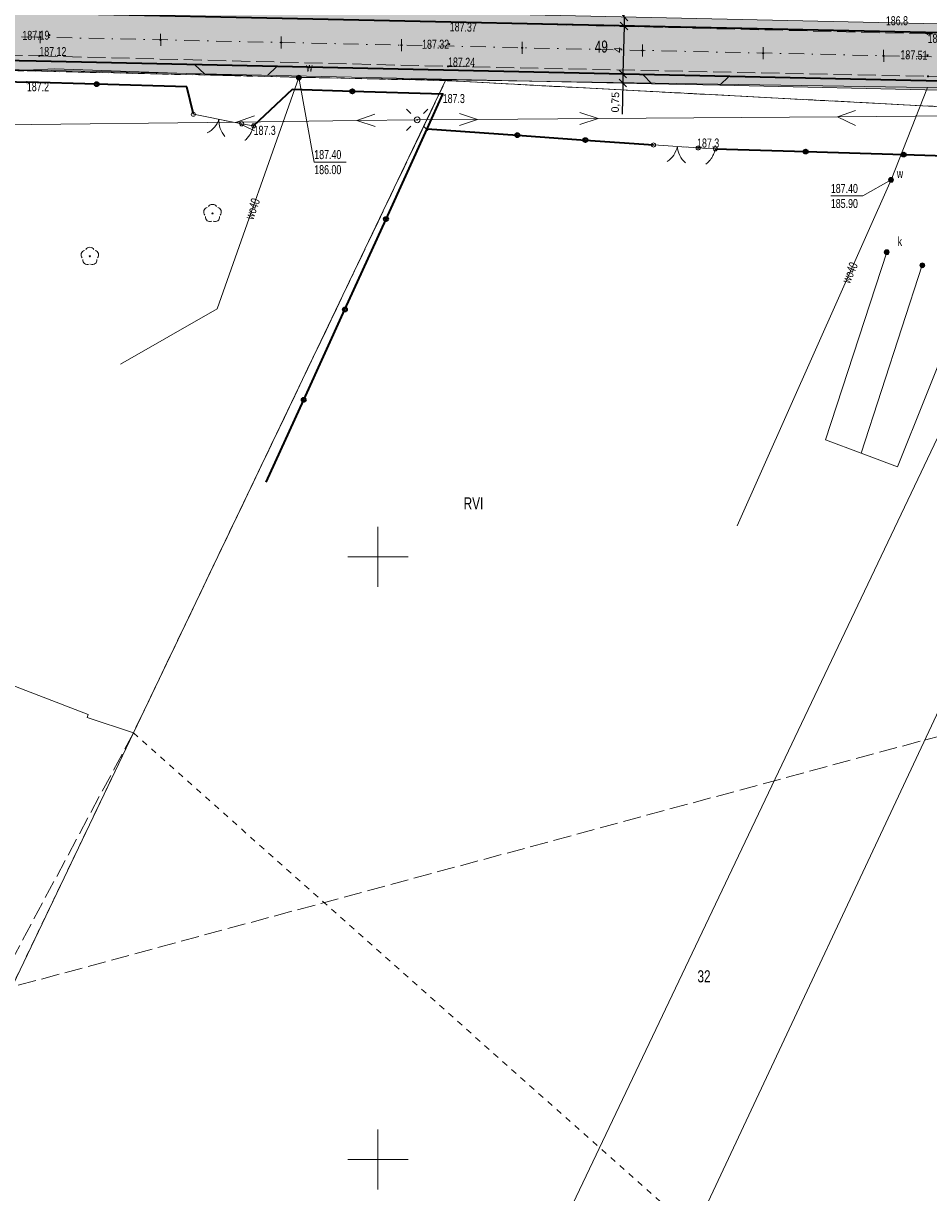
# Model space of a CAD drawing. Header units: millimetres. Extents: x 1024 to 29474, y -14562 to 6512.
# Tile 17 of 83: x 20988 to 21063, y 2962 to 3059. Entities that reach past the tile are written whole.
import ezdxf
from ezdxf.enums import TextEntityAlignment as Align

# ---------------------------------------------------------------- set-up
doc = ezdxf.new("R2010")
doc.units = ezdxf.units.MM
for name, pattern in [('1', [0]), ('2_OTKJ', [2, 1.5, -0.5]), ('4_SUEP_A', [0]), ('4_SUKP', [0]), ('4_SUWP', [0]), ('DASHDOT', [25.4, 12.7, -6.35, 0, -6.35]), ('EGDE', [0]), ('EGKK', [2, 1.5, -0.5]), ('EGUG', [1, 0.5, -0.5])]:
    doc.linetypes.add(name, pattern=pattern)
for name, color, linetype, lineweight in [('D.O. Kr 15x30', 7, 'Continuous', 35), ('D.O. kresk jezdnia', 254, 'Continuous', 18), ('D.O. opornik 12x25', 1, 'Continuous', 35), ('D.O. oś pikieta', 250, 'DASHDOT', 20), ('D.O. Pobocze', 43, 'Continuous', 13), ('D.O. wymiarowanie', 7, 'Continuous', 15), ('Dzialki', 7, 'EGDE', 18), ('Kontury', 3, 'EGKK', 18), ('Numery_dzialek', 7, 'Continuous', 9), ('Numery_konturow', 3, 'Continuous', 9), ('OTK_L_0', 7, '2_OTKJ', 18), ('OTO_L_0', 7, 'Continuous', 35), ('OTO_L_1', 7, 'Continuous', 18), ('OTO_L_2', 7, 'Continuous', 18), ('OTR_T_0', 7, 'Continuous', 18), ('OTR_T_1', 7, 'Continuous', 18), ('OTZ_T_0', 3, 'Continuous', 18), ('Podzial_sekcyjny_krzyze', 7, '1', 18), ('SUE_T_3', 7, 'Continuous', 18), ('SUEP_L_0', 1, '4_SUEP_A', 18), ('SUER_T_0', 1, 'Continuous', 18), ('SUK_E_T_5', 34, 'Continuous', 0), ('SUK_T_4', 34, 'Continuous', 18), ('SUKP_L_0', 34, '4_SUKP', 18), ('SUP_T_2', 7, 'Continuous', 18), ('SUW_E_T_2', 5, 'Continuous', 0), ('SUW_T_5', 5, 'Continuous', 18), ('SUWP_E_T_0', 5, 'Continuous', 0), ('SUWP_L_0', 5, '4_SUWP', 18), ('SUWR_T_0', 5, 'Continuous', 18), ('Uzytki', 3, 'EGUG', 18)]:
    doc.layers.add(name, color=color, linetype=linetype, lineweight=lineweight)
doc.styles.get("Standard").update_dxf_attribs({"font": 'arial.ttf'})
doc.dimstyles.new('ISO-25', dxfattribs={"dimscale": 0.25, "dimtxt": 2.5, "dimasz": 2.5, "dimexe": 1.25, "dimexo": 0.625, "dimtad": 1, "dimtxsty": 'Standard', "dimblk": 'OBLIQUE', "dimcen": 2.5, "dimse1": 1, "dimse2": 1, "dimadec": 0, "dimazin": 0, "dimtfac": 1, "dimtmove": 0, "dimatfit": 3, "dimfxl": 1, "dimarcsym": 0})

# ---------------------------------------------------------------- blocks, each defined once
blk = doc.blocks.new('_Oblique')
at = {"color": 0, "linetype": 'ByBlock', "lineweight": -2}
blk.add_line((-0.5, -0.5), (0.5, 0.5), dxfattribs=at)
blk = doc.blocks.new('*D148')
at = {"layer": 'D.O. wymiarowanie', "color": 0, "lineweight": -2}
for q in [(21037.653, 3062.109), (21037.58, 3058.794)]:
    blk.add_line((21037.596, 3059.544), q, dxfattribs=at)
at = {"layer": 'Defpoints', "color": 0}
for p in [(21037.869, 3059.538), (21037.58, 3058.794), (21037.852, 3058.788)]:
    blk.add_point(p, dxfattribs=at)
at = {"layer": 'D.O. wymiarowanie', "color": 0, "lineweight": -2, "xscale": 0.625, "yscale": 0.625, "zscale": 0.625}
for p, rotation in [((21037.596, 3059.544), 88.74371799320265), ((21037.58, 3058.794), 268.7437179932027)]:
    blk.add_blockref('_Oblique', p, dxfattribs=dict(at, rotation=rotation))
at = {"layer": 'D.O. wymiarowanie', "color": 0, "insert": (21037.1, 3061.15), "char_height": 0.625, "attachment_point": 5, "rotation": 88.74372}
blk.add_mtext('0,75', dxfattribs=at)
blk = doc.blocks.new('*D149')
at = {"layer": 'D.O. wymiarowanie', "color": 0, "lineweight": -2}
blk.add_line((21037.58, 3058.794), (21037.492, 3054.795), dxfattribs=at)
at = {"layer": 'Defpoints', "color": 0}
for p in [(21037.852, 3058.788), (21037.492, 3054.795), (21037.682, 3054.791)]:
    blk.add_point(p, dxfattribs=at)
at = {"layer": 'D.O. wymiarowanie', "color": 0, "lineweight": -2, "xscale": 0.625, "yscale": 0.625, "zscale": 0.625}
for p, rotation in [((21037.58, 3058.794), 88.74371799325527), ((21037.492, 3054.795), 268.7437179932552)]:
    blk.add_blockref('_Oblique', p, dxfattribs=dict(at, rotation=rotation))
at = {"layer": 'D.O. wymiarowanie', "color": 0, "insert": (21037.068, 3056.805), "char_height": 0.625, "attachment_point": 5, "rotation": 88.74372}
blk.add_mtext('4', dxfattribs=at)
blk = doc.blocks.new('*D150')
at = {"layer": 'D.O. wymiarowanie', "color": 0, "lineweight": -2}
for p, q in [((21037.492, 3054.795), (21037.476, 3054.045)), ((21037.476, 3054.045), (21037.42, 3051.48))]:
    blk.add_line(p, q, dxfattribs=at)
at = {"layer": 'Defpoints', "color": 0}
for p in [(21037.682, 3054.791), (21037.476, 3054.045), (21037.824, 3054.037)]:
    blk.add_point(p, dxfattribs=at)
at = {"layer": 'D.O. wymiarowanie', "color": 0, "lineweight": -2, "xscale": 0.625, "yscale": 0.625, "zscale": 0.625}
for p, rotation in [((21037.492, 3054.795), 88.74371799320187), ((21037.476, 3054.045), 268.7437179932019)]:
    blk.add_blockref('_Oblique', p, dxfattribs=dict(at, rotation=rotation))
at = {"layer": 'D.O. wymiarowanie', "color": 0, "insert": (21036.909, 3052.462), "char_height": 0.625, "attachment_point": 5, "rotation": 88.74372}
blk.add_mtext('0,75', dxfattribs=at)
blk = doc.blocks.new('2_OTRN')
at = {"linetype": 'Continuous'}
blk.add_circle((0, 0), 0.045, dxfattribs=at)
blk = doc.blocks.new('2_OTRS')
at = {"linetype": 'Continuous'}
blk.add_circle((0, 0), 0.045, dxfattribs=at)
blk = doc.blocks.new('2_OTZL')
at = {"linetype": 'Continuous'}
blk.add_circle((0, 0), 0.045, dxfattribs=at)
for centre, start, end in [((-0.357, 0.116), 102.14447, 221.86002), ((0, 0.375), 30.14012, 149.85988), ((0.357, 0.116), 318.13998, 77.85553), ((-0.22, -0.303), 174.14818, 293.85423), ((0.22, -0.303), 246.14577, 5.85182)]:
    blk.add_arc(centre, 0.375, start, end, dxfattribs=at)
blk = doc.blocks.new('4_SUEO_W')
at = {"linetype": 'Continuous'}
for p, q in [((-0.53035, 0.53035), (-0.8839, 0.8839)), ((0.53035, 0.53035), (0.8839, 0.8839)), ((-0.53035, -0.53035), (-0.8839, -0.8839)), ((0.53035, -0.53035), (0.8839, -0.8839))]:
    blk.add_line(p, q, dxfattribs=at)
blk.add_circle((0, 0), 0.025, dxfattribs=at)
blk = doc.blocks.new('4_SUPP')
at = {"linetype": 'Continuous'}
blk.add_circle((0, 0), 0.25, dxfattribs=at)
blk = doc.blocks.new('4_SUKU')
at = {"linetype": 'Continuous'}
for radius in [0.2, 0.175, 0.15, 0.125, 0.1, 0.075, 0.05, 0.025, 0.00715]:
    blk.add_circle((0, 0), radius, dxfattribs=at)
blk = doc.blocks.new('4_SUWW')
at = {"linetype": 'Continuous'}
for radius in [0.2, 0.175, 0.15, 0.125, 0.1, 0.075, 0.05, 0.025, 0.00715]:
    blk.add_circle((0, 0), radius, dxfattribs=at)
blk = doc.blocks.new('4_SUPS')
at = {"linetype": 'Continuous'}
blk.add_circle((0, 0), 0.0625, dxfattribs=at)
blk = doc.blocks.new('Wykno-Rudnik')
at = {"layer": 'Dzialki'}
for p, q in [((4869.742, 3054.252), (4813.332, 3055.562)), ((4869.742, 3054.252), (4843.842, 3000.142)), ((4923.282, 3051.432), (4869.742, 3054.252)), ((4923.282, 3051.432), (4782.472, 2755.452)), ((4933.702, 3051.222), (4790.042, 2744.762)), ((4824.642, 3007.602), (4840.082, 3001.672)), ((4840.082, 3001.672), (4839.992, 3001.402)), ((4839.992, 3001.402), (4843.842, 3000.142)), ((4843.842, 3000.142), (4745.462, 2794.652))]:
    blk.add_line(p, q, dxfattribs=at)
at = {"layer": 'Kontury'}
for p, q in [((4869.742, 3054.252), (4843.842, 3000.142)), ((4923.282, 3051.432), (4869.742, 3054.252)), ((4909.472, 2999.542), (4915.472, 3001.172)), ((4843.842, 3000.142), (4832.362, 2978.672)), ((4832.362, 2978.672), (4909.472, 2999.542))]:
    blk.add_line(p, q, dxfattribs=at)
at = {"layer": 'OTK_L_0', "linetype": '2_OTKJ'}
for p, q in [((4909.722, 3058.132), (4870.092, 3059.102)), ((4910.133, 3058.13), (4909.722, 3058.132)), ((4823.142, 3056.752), (4836.032, 3056.302)), ((4836.032, 3056.302), (4869.932, 3055.432)), ((4869.932, 3055.432), (4909.752, 3054.612)), ((4909.752, 3054.612), (4917.94, 3054.517))]:
    blk.add_line(p, q, dxfattribs=at)
at = {"layer": 'OTO_L_0'}
for p, q in [((4830.755, 3054.26), (4835.002, 3054.122)), ((4840.785, 3053.957), (4835.002, 3054.122)), ((4848.282, 3053.742), (4840.785, 3053.957)), ((4848.812, 3051.462), (4848.282, 3053.742)), ((4857.002, 3053.512), (4853.812, 3050.502)), ((4862.006, 3053.364), (4857.002, 3053.512)), ((4869.502, 3053.142), (4862.006, 3053.364)), ((4868.212, 3050.262), (4869.502, 3053.142)), ((4864.798, 3042.764), (4868.212, 3050.262)), ((4868.212, 3050.262), (4875.693, 3049.724)), ((4875.693, 3049.724), (4881.338, 3049.318)), ((4881.338, 3049.318), (4886.982, 3048.912)), ((4892.112, 3048.592), (4899.609, 3048.365)), ((4899.609, 3048.365), (4907.741, 3048.119)), ((4907.741, 3048.119), (4915.872, 3047.872)), ((4861.384, 3035.266), (4864.798, 3042.764)), ((4857.97, 3027.768), (4861.384, 3035.266)), ((4854.862, 3020.942), (4857.97, 3027.768))]:
    blk.add_line(p, q, dxfattribs=at)
for centre in [(4840.785, 3053.957), (4862.006, 3053.364), (4875.693, 3049.724), (4881.338, 3049.318), (4899.609, 3048.365), (4907.741, 3048.119), (4864.798, 3042.764), (4861.384, 3035.266), (4857.97, 3027.768)]:
    blk.add_circle(centre, 0.17, dxfattribs=at)
at = {"layer": 'OTO_L_1'}
for p, q in [((4850.204, 3051.188), (4848.812, 3051.462)), ((4851.676, 3050.898), (4850.204, 3051.188)), ((4852.822, 3050.672), (4851.431, 3050.947)), ((4888.214, 3048.833), (4886.982, 3048.912)), ((4889.711, 3048.736), (4888.214, 3048.833)), ((4890.692, 3048.672), (4889.461, 3048.752))]:
    blk.add_line(p, q, dxfattribs=at)
for centre in [(4848.812, 3051.462), (4852.822, 3050.672), (4886.982, 3048.912), (4890.692, 3048.672)]:
    blk.add_circle(centre, 0.17, dxfattribs=at)
for centre, start, end in [((4849.05, 3051.697), 296.8362, 340.91057), ((4852.937, 3050.932), 176.79948, 220.87385), ((4887.003, 3049.188), 304.27987, 348.35424), ((4890.957, 3048.932), 184.24315, 228.31752)]:
    blk.add_arc(centre, 2, start, end, dxfattribs=at)
at = {"layer": 'OTO_L_2'}
for p, q in [((4853.317, 3050.587), (4852.822, 3050.672)), ((4853.812, 3050.502), (4853.317, 3050.587)), ((4853.555, 3049.877), (4853.514, 3049.793)), ((4853.604, 3049.96), (4853.555, 3049.877)), ((4853.645, 3050.044), (4853.604, 3049.96)), ((4853.68, 3050.129), (4853.645, 3050.044)), ((4853.724, 3050.223), (4853.68, 3050.129)), ((4853.752, 3050.31), (4853.724, 3050.223)), ((4853.782, 3050.406), (4853.752, 3050.31)), ((4853.812, 3050.502), (4853.782, 3050.406)), ((4853.121, 3049.322), (4853.097, 3049.306)), ((4853.185, 3049.382), (4853.121, 3049.322)), ((4853.243, 3049.443), (4853.185, 3049.382)), ((4853.301, 3049.504), (4853.243, 3049.443)), ((4853.354, 3049.576), (4853.301, 3049.504)), ((4853.406, 3049.639), (4853.354, 3049.576)), ((4853.461, 3049.721), (4853.406, 3049.639)), ((4853.514, 3049.793), (4853.461, 3049.721)), ((4891.402, 3048.632), (4890.692, 3048.672)), ((4892.112, 3048.592), (4891.402, 3048.632)), ((4891.867, 3047.945), (4891.824, 3047.857)), ((4891.919, 3048.032), (4891.867, 3047.945)), ((4891.962, 3048.12), (4891.919, 3048.032)), ((4891.996, 3048.208), (4891.962, 3048.12)), ((4892.039, 3048.306), (4891.996, 3048.208)), ((4892.063, 3048.395), (4892.039, 3048.306)), ((4892.088, 3048.494), (4892.063, 3048.395)), ((4892.112, 3048.592), (4892.088, 3048.494)), ((4891.359, 3047.353), (4891.329, 3047.334)), ((4891.438, 3047.418), (4891.359, 3047.353)), ((4891.509, 3047.485), (4891.438, 3047.418)), ((4891.579, 3047.551), (4891.509, 3047.485)), ((4891.64, 3047.627), (4891.579, 3047.551)), ((4891.701, 3047.694), (4891.64, 3047.627)), ((4891.763, 3047.781), (4891.701, 3047.694)), ((4891.824, 3047.857), (4891.763, 3047.781))]:
    blk.add_line(p, q, dxfattribs=at)
for centre in [(4852.822, 3050.672), (4853.812, 3050.502), (4890.692, 3048.672), (4892.112, 3048.592)]:
    blk.add_circle(centre, 0.17, dxfattribs=at)
at = {"layer": 'Podzial_sekcyjny_krzyze'}
for p, q in [((4864.122, 3012.242), (4864.122, 3017.242)), ((4861.622, 3014.742), (4866.622, 3014.742)), ((4864.122, 2962.242), (4864.122, 2967.242)), ((4861.622, 2964.742), (4866.622, 2964.742))]:
    blk.add_line(p, q, dxfattribs=at)
at = {"layer": 'SUEP_L_0', "linetype": '4_SUEP_A'}
for p, q in [((4902.243, 3051.261), (4903.739, 3051.772)), ((4852.383, 3050.819), (4832.944, 3050.582)), ((4852.383, 3050.819), (4853.877, 3051.337)), ((4862.383, 3050.941), (4852.383, 3050.819)), ((4853.893, 3050.087), (4852.383, 3050.819)), ((4862.383, 3050.941), (4863.877, 3051.46)), ((4867.382, 3051.002), (4862.383, 3050.941)), ((4863.889, 3050.46), (4862.383, 3050.941)), ((4872.382, 3051.039), (4867.382, 3051.002)), ((4872.382, 3051.039), (4870.879, 3051.528)), ((4870.886, 3050.528), (4872.382, 3051.039)), ((4882.382, 3051.114), (4872.382, 3051.039)), ((4882.382, 3051.114), (4880.878, 3051.602)), ((4880.886, 3050.603), (4882.382, 3051.114)), ((4902.243, 3051.261), (4882.382, 3051.114)), ((4912.243, 3051.335), (4902.243, 3051.261)), ((4903.748, 3050.522), (4902.243, 3051.261))]:
    blk.add_line(p, q, dxfattribs=at)
at = {"layer": 'SUKP_L_0', "linetype": '4_SUKP'}
for p, q in [((4901.252, 3024.462), (4906.332, 3040.022)), ((4904.222, 3023.332), (4909.282, 3038.932)), ((4907.212, 3022.202), (4913.352, 3037.522)), ((4904.222, 3023.332), (4901.252, 3024.462)), ((4904.222, 3023.332), (4907.212, 3022.202))]:
    blk.add_line(p, q, dxfattribs=at)
at = {"layer": 'SUWP_L_0', "linetype": '4_SUWP'}
for p, q in [((4814.282, 3054.142), (4837.312, 3055.232)), ((4837.312, 3055.232), (4857.562, 3054.502)), ((4850.781, 3035.309), (4857.562, 3054.502)), ((4909.702, 3053.688), (4857.562, 3054.502)), ((4906.692, 3046.022), (4909.702, 3053.688)), ((4917.072, 3053.572), (4909.702, 3053.688)), ((4893.934, 3017.319), (4906.692, 3046.022)), ((4842.772, 3030.732), (4850.781, 3035.309))]:
    blk.add_line(p, q, dxfattribs=at)
at = {"layer": 'SUWR_T_0', "linetype": 'Continuous', "lineweight": 0}
for p, q in [((4857.562, 3054.502), (4858.843, 3047.493)), ((4858.843, 3047.493), (4861.503, 3047.493)), ((4906.692, 3046.022), (4904.357, 3044.682)), ((4901.697, 3044.682), (4904.357, 3044.682))]:
    blk.add_line(p, q, dxfattribs=at)
at = {"layer": 'Uzytki'}
for p, q in [((4869.742, 3054.252), (4813.332, 3055.562)), ((4843.842, 3000.142), (4869.742, 3054.252)), ((4869.742, 3054.252), (4923.282, 3051.432)), ((4828.912, 2968.952), (4843.842, 3000.142)), ((4843.842, 3000.142), (4890.352, 2958.752))]:
    blk.add_line(p, q, dxfattribs=at)
at = {"layer": 'OTR_T_0'}
for p in [(4836.872, 3058.022), (4909.722, 3058.132), (4870.032, 3057.282), (4836.032, 3056.302), (4909.712, 3056.352), (4869.932, 3055.432), (4909.752, 3054.612)]:
    blk.add_blockref('2_OTRS', p, dxfattribs=at)
at = {"layer": 'OTR_T_1'}
for p in [(4835.002, 3054.122), (4869.502, 3053.142), (4853.812, 3050.502), (4890.692, 3048.672)]:
    blk.add_blockref('2_OTRN', p, dxfattribs=at)
at = {"layer": 'OTZ_T_0'}
for p in [(4850.402, 3043.238), (4840.226, 3039.677)]:
    blk.add_blockref('2_OTZL', p, dxfattribs=at)
at = {"layer": 'SUE_T_3'}
for name in ['4_SUEO_W', '4_SUPP']:
    blk.add_blockref(name, (4867.382, 3051.002), dxfattribs=at)
at = {"layer": 'SUK_T_4'}
for p in [(4906.332, 3040.022), (4909.282, 3038.932)]:
    blk.add_blockref('4_SUKU', p, dxfattribs=at)
at = {"layer": 'SUP_T_2'}
blk.add_blockref('4_SUPP', (4867.382, 3051.002), dxfattribs=at)
at = {"layer": 'SUW_T_5'}
for p in [(4857.562, 3054.502), (4906.692, 3046.022)]:
    blk.add_blockref('4_SUWW', p, dxfattribs=at)
at = {"layer": 'SUWR_T_0'}
for p in [(4857.562, 3054.502), (4906.692, 3046.022)]:
    blk.add_blockref('4_SUPS', p, dxfattribs=at)
at = {"layer": 'Numery_dzialek', "width": 0.7}
for s, p in [('49', (4882.11, 3057.58)), ('32', (4890.632, 2980.442))]:
    blk.add_text(s, height=1, dxfattribs=at).set_placement(p, align=Align.TOP_LEFT)
at = {"layer": 'Numery_konturow', "width": 0.7}
blk.add_text('RVI', height=1, dxfattribs=at).set_placement((4871.237, 3019.68), align=Align.TOP_LEFT)
at = {"layer": 'OTR_T_0', "lineweight": 9, "width": 0.7}
for s, rotation, p in [('187.37', 358.61734, (4870.092, 3059.102)), ('187.56', 0.33538, (4909.722, 3058.132))]:
    blk.add_text(s, height=0.75, rotation=rotation, dxfattribs=at).set_placement(p, align=Align.TOP_LEFT)
for s, rotation, p in [('187.19', 0.63624, (4836.872, 3058.022)), ('187.32', 0.44461, (4870.032, 3057.282)), ('187.51', 358.49426, (4909.712, 3056.352))]:
    blk.add_text(s, height=0.75, rotation=rotation, dxfattribs=at).set_placement(p, align=Align.MIDDLE_RIGHT)
for s, rotation, p in [('187.12', 359.52344, (4836.032, 3056.302)), ('187.24', 359.00477, (4869.932, 3055.432))]:
    blk.add_text(s, height=0.75, rotation=rotation, dxfattribs=at).set_placement(p)
at = {"layer": 'OTR_T_1', "lineweight": 9, "width": 0.7}
for s, p in [('187.2', (4835.002, 3054.122)), ('187.3', (4869.502, 3053.142)), ('187.3', (4853.812, 3050.502))]:
    blk.add_text(s, height=0.75, dxfattribs=at).set_placement(p, align=Align.TOP_LEFT)
blk.add_text('187.3', height=0.75, dxfattribs=at).set_placement((4890.599, 3048.701))
at = {"layer": 'SUER_T_0', "lineweight": 9, "width": 0.7}
blk.add_text('186.8', height=0.75, rotation=0.22918, dxfattribs=at).set_placement((4906.26, 3059.219), align=Align.MIDDLE_LEFT)
at = {"layer": 'SUK_E_T_5', "lineweight": 9, "width": 0.7}
blk.add_text('k', height=0.75, dxfattribs=at).set_placement((4907.237, 3040.542))
at = {"layer": 'SUW_E_T_2', "lineweight": 9, "width": 0.7}
for p in [(4858.172, 3054.984), (4907.167, 3046.18)]:
    blk.add_text('w', height=0.75, dxfattribs=at).set_placement(p)
at = {"layer": 'SUWP_E_T_0', "lineweight": 9, "width": 0.7}
for rotation, p in [(70.54049, (4853.717, 3043.62)), (66.03565, (4903.27, 3038.324))]:
    blk.add_text('wo40', height=0.75, rotation=rotation, dxfattribs=at).set_placement(p, align=Align.MIDDLE)
at = {"layer": 'SUWR_T_0', "lineweight": 9, "width": 0.7}
for s, p in [('187.40', (4858.843, 3048.493)), ('186.00', (4858.843, 3047.243)), ('187.40', (4901.697, 3045.682)), ('185.90', (4901.697, 3044.432))]:
    blk.add_text(s, height=0.75, dxfattribs=at).set_placement(p, align=Align.TOP_LEFT)

msp = doc.modelspace()

# ---------------------------------------------------------------- hatches: boundary and pattern name
at = {"layer": 'D.O. kresk jezdnia', "lineweight": 5, "ltscale": 0.3}
h = msp.add_hatch(color=256, dxfattribs=at)
h.dxf.hatch_style = 2
h.paths.add_polyline_path([(21652.328, 3055.81), (21656.164, 3048.705, -0.055516), (21662.386, 3033.312), (21666.343, 3019.191, -0.012912), (21670.769, 3001.668), (21674.838, 2983.607), (21676.888, 2983.607), (21672.72, 3002.107, 0.012912), (21668.269, 3019.731), (21664.312, 3033.851, 0.055516), (21657.924, 3049.656), (21654.075, 3056.784)])
h.paths.add_polyline_path([(21650.581, 3054.835), (21654.404, 3047.755, -0.055516), (21660.46, 3032.772), (21664.417, 3018.652, -0.012912), (21668.818, 3001.228), (21672.788, 2983.607), (21674.838, 2983.607), (21670.769, 3001.668, 0.012912), (21666.343, 3019.191), (21662.386, 3033.312, 0.055516), (21656.164, 3048.705), (21652.328, 3055.81)])
h.paths.add_polyline_path([(21562.423, 3071.9), (21563.731, 3069.924), (21628.689, 3071.123, -0.285927), (21651.38, 3057.566), (21652.328, 3055.81), (21654.075, 3056.784), (21653.149, 3058.499), (21653.14, 3058.516), (21653.149, 3058.499, 0.285725), (21628.652, 3073.122)])
h.paths.add_polyline_path([(21563.731, 3069.924), (21565.039, 3067.947), (21628.726, 3069.123, -0.285927), (21649.601, 3056.651), (21649.62, 3056.616), (21650.581, 3054.835), (21652.328, 3055.81), (21651.38, 3057.566, 0.285927), (21628.689, 3071.123)])
h.paths.add_polyline_path([(21290.145, 3061.719), (21291.224, 3059.757), (21378.487, 3062.951, 0.00767), (21393.807, 3063.747), (21416.946, 3065.306, -0.002312), (21426.175, 3065.884), (21426.679, 3067.917, 0.002467), (21416.812, 3067.301), (21393.672, 3065.742, -0.00767), (21378.414, 3064.949)])
h.paths.add_polyline_path([(21291.224, 3059.757), (21292.303, 3057.795), (21378.561, 3060.952, 0.00767), (21393.941, 3061.751), (21417.081, 3063.31, -0.002156), (21425.672, 3063.852), (21426.175, 3065.884, 0.002312), (21416.946, 3065.306), (21393.807, 3063.747, -0.00767), (21378.487, 3062.951)])
h.paths.add_polyline_path([(21426.679, 3067.917), (21426.175, 3065.884, -0.006897), (21453.736, 3067.104), (21501.657, 3068.563, -0.002993), (21537.56, 3069.44), (21563.731, 3069.924), (21562.423, 3071.9), (21537.523, 3071.44, 0.002993), (21501.596, 3070.562), (21453.675, 3069.103, 0.006742)])
h.paths.add_polyline_path([(21518.603, 3071.198), (21517.477, 3071.169), (21517.528, 3069.166), (21518.654, 3069.195)])
h.paths.add_polyline_path([(21426.175, 3065.884), (21425.672, 3063.852, -0.007053), (21453.797, 3065.105), (21501.718, 3066.564, -0.002993), (21537.597, 3067.441), (21565.039, 3067.947), (21563.731, 3069.924), (21537.56, 3069.44, 0.002993), (21501.657, 3068.563), (21453.736, 3067.104, 0.006897)])
h.paths.add_polyline_path([(21144.258, 3056.716), (21142.975, 3054.694), (21248.153, 3056.471, 0.004925), (21277.729, 3057.262), (21292.303, 3057.795), (21291.224, 3059.757), (21277.656, 3059.26, -0.004925), (21248.119, 3058.47)])
h.paths.add_polyline_path([(21249.436, 3058.876), (21248.498, 3058.86), (21248.511, 3058.116), (21249.448, 3058.131)])
h.paths.add_polyline_path([(21249.436, 3058.876), (21248.498, 3058.86), (21248.511, 3058.116), (21249.448, 3058.131)])
h.paths.add_polyline_path([(21145.541, 3058.738), (21144.258, 3056.716), (21248.119, 3058.47, 0.004925), (21277.656, 3059.26), (21291.224, 3059.757), (21290.145, 3061.719), (21277.583, 3061.259, -0.004925), (21248.085, 3060.47)])
h.paths.add_polyline_path([(21672.788, 2983.607), (21674.303, 2976.879, 0.00629), (21678.22, 2961.146), (21681.726, 2947.432), (21683.604, 2940.082), (21686.448, 2940.821), (21680.303, 2961.71, -0.016129), (21676.254, 2977.319), (21674.838, 2983.607)])
h.paths.add_polyline_path([(21674.838, 2983.607), (21676.254, 2977.319, 0.016129), (21680.303, 2961.71), (21686.448, 2940.821), (21688.609, 2941.382), (21685.563, 2950.917), (21682.222, 2962.275, -0.016129), (21678.205, 2977.758), (21676.888, 2983.607)])
h.paths.add_polyline_path([(20999.059, 3057.638), (21076.273, 3055.945, 0.009703), (21095.677, 3055.896), (21144.258, 3056.716), (21145.541, 3058.738), (21095.643, 3057.896, -0.009703), (21076.317, 3057.945), (20999.882, 3059.621)])
h.paths.add_polyline_path([(20998.237, 3055.656), (21076.229, 3053.945, 0.009703), (21095.711, 3053.896), (21142.975, 3054.694), (21144.258, 3056.716), (21095.677, 3055.896, -0.009703), (21076.273, 3055.945), (20999.059, 3057.638)])
h.paths.add_polyline_path([(20871.971, 3057.141, 0.006872), (20881.644, 3056.941), (20943.823, 3056.511, -0.003753), (20988.818, 3055.862), (20998.237, 3055.656), (20999.059, 3057.638), (20988.862, 3057.862, 0.003753), (20943.836, 3058.511), (20881.658, 3058.941, -0.006268), (20872.885, 3059.112)])
h.paths.add_polyline_path([(20872.885, 3059.112, 0.006268), (20881.658, 3058.941), (20943.836, 3058.511, -0.003753), (20988.862, 3057.862), (20999.059, 3057.638), (20999.882, 3059.621), (20988.906, 3059.861, 0.003753), (20943.85, 3060.511), (20881.672, 3060.941, -0.005656), (20873.801, 3061.085)])
h.paths.add_polyline_path([(20982.331, 3057.615), (20983.269, 3057.596), (20983.284, 3058.34), (20982.346, 3058.359)])
h.paths.add_polyline_path([(20982.331, 3057.615), (20983.269, 3057.596), (20983.284, 3058.34), (20982.346, 3058.359)])
edge = h.paths.add_edge_path()
edge.add_line((20848.394, 3062.767), (20785.87, 3069.213))
edge.add_line((20785.87, 3069.213), (20785.665, 3067.223))
edge.add_line((20785.665, 3067.223), (20848.189, 3060.778))
edge.add_arc((20884.078, 3408.933), 350, -95.88551, -91.83268)
edge.add_line((20872.885, 3059.112), (20873.801, 3061.085))
edge.add_arc((20884.078, 3408.933), 348, 264.11449, 268.30758, ccw=False)
edge = h.paths.add_edge_path()
edge.add_line((20848.189, 3060.778), (20785.665, 3067.223))
edge.add_line((20785.665, 3067.223), (20785.46, 3065.234))
edge.add_line((20785.46, 3065.234), (20847.984, 3058.788))
edge.add_arc((20884.078, 3408.933), 352, -95.88551, -91.9712)
edge.add_line((20871.971, 3057.141), (20872.885, 3059.112))
edge.add_arc((20884.078, 3408.933), 350, 264.11449, 268.16732, ccw=False)
at = {"layer": 'D.O. Pobocze'}
h = msp.add_hatch(dxfattribs=at)
h.set_pattern_fill('GRAVL1', color=256, scale=0.03, style=2)
h.set_pattern_definition([(228.0128, (12153.590734, 0.762), (-6.0959986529, -6.8580010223), [0.10251643, -10.149145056]), (184.9697, (12153.522154, 0.6858), (9.14400080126, 0.76199337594), [0.175921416, -17.41621485]), (132.5104, (12153.346894, 0.67056), (7.61999292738, -8.3820066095), [0.124044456, -12.280416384]), (267.2737, (12153.049714, 0.48006), (0.76199696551, 15.24000022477), [0.160201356, -15.859931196]), (292.8337, (12153.042094, 0.32004), (-3.81000754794, 9.14399726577), [0.15709011, -15.551942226]), (357.2737, (12153.103054, 0.17526), (-15.24000022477, 0.76199696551), [0.160201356, -15.859931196]), (37.6942, (12153.263074, 0.16764), (-9.90600559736, -7.61999268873), [0.2118581, -20.97393494]), (72.2553, (12153.430714, 0.29718), (5.33400820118, 16.763997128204), [0.200015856, -19.8015766]), (121.4296, (12153.491674, 0.48768), (-6.09600627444, 9.90599621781), [0.1607439, -15.913663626]), (175.2364, (12153.407854, 0.62484), (8.3820007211, -0.7619935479), [0.183513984, -8.992181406]), (222.3974, (12153.224974, 0.64008), (-9.14400560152, -8.381993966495), [0.237323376, -23.49503175]), (138.8141, (12153.804094, 0.47244), (-5.33400224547, 4.57199795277), [0.08100136, -8.01916913]), (171.4692, (12153.743134, 0.52578), (9.90599869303, -1.52400602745), [0.154104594, -15.25639138]), (225, (12153.59073, 0.54864), (-1e-16, -0.762000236), [0.1077628, -0.969867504]), (203.1986, (12153.53739, 0.64008), (3.8099997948, 1.5240010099), [0.058032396, -5.74518663]), (291.8014, (12153.48405, 0.61722), (-0.7619999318, 2.286000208), [0.082069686, -4.021426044]), (30.9638, (12153.51453, 0.54102), (2.285998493, 1.5240018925), [0.1332959, -4.309889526]), (161.5651, (12153.62883, 0.6096), (1.524000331, -0.761998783), [0.09638614, -2.313269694]), (16.3895, (12153.042094, 0.61722), (7.62000167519, 2.28599444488), [0.1350264, -13.36764789]), (70.3462, (12153.171634, 0.65532), (-3.0479963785, -8.38200162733), [0.11327968, -11.214664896]), (293.1986, (12153.62883, 0.762), (-1.5240010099, 3.8099997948), [0.11606403, -5.687154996]), (343.6105, (12153.674554, 0.65532), (-7.62000167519, 2.28599444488), [0.1350264, -13.36764789]), (339.444, (12153.04209, 0.14478), (-3.81000140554, 1.5239969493), [0.13021056, -6.38032049]), (294.7751, (12153.164014, 0.09906), (-3.8099940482, 8.38200260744), [0.109101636, -10.801077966]), (66.8014, (12153.63645, 0), (1.5240010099, 3.8099997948), [0.11606403, -5.687154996]), (17.354, (12153.682174, 0.10668), (-9.90600153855, -3.04799581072), [0.12773482, -12.64571309]), (69.444, (12153.26307, 0), (-1.5239969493, -3.81000140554), [0.06510528, -6.44542577]), (101.3099, (12153.59073, 0), (-0.7619981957, 3.0480005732), [0.03885438, -3.8465981]), (165.9638, (12153.58311, 0.0381), (2.286000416, -0.7619985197), [0.15709011, -2.9847159]), (186.009, (12153.430714, 0.0762), (7.61999981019, 0.76199947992), [0.1455801, -14.412409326]), (303.6901, (12153.51453, 0.47244), (-0.762001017, 1.523999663), [0.109897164, -2.6375327]), (353.1572, (12153.575494, 0.381), (12.953999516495, -1.52400609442), [0.19186703, -18.994803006]), (60.9454, (12153.765994, 0.35814), (-3.0480000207, -5.33400029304), [0.07845247, -7.76681759]), (90, (12153.8041, 0.4267), (-0.762, 0.762), [0.04572, -0.71628]), (120.2564, (12153.415474, 0.09906), (3.04799610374, -5.33400187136), [0.10586009, -10.48018224]), (48.0128, (12153.362134, 0.1905), (6.0959986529, 6.8580010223), [0.205032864, -10.046628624]), (0, (12153.4993, 0.3429), (0.762, 0.762), [0.19812, -0.56388]), (325.3048, (12153.697414, 0.3429), (-7.61999562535, 5.3340065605), [0.12048287, -11.92779479]), (254.0546, (12153.79647, 0.27432), (-0.7619999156, -3.0480000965), [0.110948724, -5.436495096]), (207.646, (12153.765994, 0.16764), (-14.47799680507, -7.62000587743), [0.18064353, -17.88373919]), (175.4261, (12153.605974, 0.08382), (-9.90600042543, 0.761996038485), [0.19110884, -18.91975439])])
h.paths.add_polyline_path([(21671.75, 2984.801), (21672.937, 2979.529), (21673.834, 2978.963), (21672.317, 2985.697)])
h.paths.add_polyline_path([(20780.922, 3065.69), (20781.591, 3064.876), (20787.074, 3064.313), (20787.897, 3064.982), (20786.891, 3065.086), (20785.46, 3065.234), (20782.231, 3065.566, 0.004505)])
h.paths.add_polyline_path([(21002.791, 3054.806), (21008.002, 3054.691), (21008.769, 3055.425), (21001.988, 3055.574)])
h.paths.add_polyline_path([(21153.803, 3054.877), (21154.566, 3054.14), (21160.738, 3054.244), (21161.476, 3055.007)])
h.paths.add_polyline_path([(20866.984, 3061.353, 0.005017), (20873.962, 3061.08), (20873.237, 3061.852), (20867.763, 3062.066)])
h.paths.add_polyline_path([(21171.153, 3055.17), (21178.152, 3055.289), (21177.415, 3054.526), (21171.915, 3054.433), (21171.153, 3055.17), (21171.152, 3055.171)])
h.paths.add_polyline_path([(21270.642, 3057.019), (21270.642, 3057.019), (21270.642, 3057.019), (21271.416, 3056.293), (21275.811, 3056.442), (21276.534, 3057.218), (21270.654, 3057.019, -0.000002)])
h.paths.add_polyline_path([(20928.058, 3055.87), (20933.525, 3055.832), (20934.28, 3056.577), (20927.313, 3056.625)])
h.paths.add_polyline_path([(21039.886, 3053.992), (21045.52, 3053.869), (21046.287, 3054.602), (21039.152, 3054.759)])
h.paths.add_polyline_path([(21080.312, 3053.122), (21085.789, 3053.077), (21086.542, 3053.825), (21086.542, 3053.826), (21080.563, 3053.869, -0.000495), (21079.569, 3053.883), (21080.312, 3053.122)])
h.paths.add_polyline_path([(21181.413, 3055.344), (21182.175, 3054.606), (21187.696, 3054.7), (21188.433, 3055.462), (21188.434, 3055.462)])
h.paths.add_polyline_path([(21138.929, 3054.626), (21139.676, 3053.889), (21145.202, 3053.982), (21145.942, 3054.745)])
h.paths.add_polyline_path([(21203.478, 3055.716), (21204.241, 3054.979), (21209.74, 3055.072), (21210.477, 3055.834)])
h.paths.add_polyline_path([(21064.466, 3058.204), (21071.463, 3058.051), (21070.73, 3058.817), (21065.224, 3058.938)])
h.paths.add_polyline_path([(20935.071, 3056.572), (20935.815, 3055.817), (20941.271, 3055.779), (20942.026, 3056.524)])
h.paths.add_polyline_path([(21294.128, 3057.862), (21294.905, 3057.14), (21300.427, 3057.342), (21301.169, 3058.119)])
h.paths.add_polyline_path([(21276.73, 3057.225, 0.000166), (21277.729, 3057.262), (21282.472, 3057.435), (21283.715, 3057.481), (21283.051, 3056.706), (21277.511, 3056.503)])
h.paths.add_polyline_path([(21014.755, 3059.295), (21014.754, 3059.294), (21014.755, 3059.295), (21021.744, 3059.141), (21021.013, 3059.907), (21015.542, 3060.027)])
h.paths.add_polyline_path([(20965.942, 3056.277, -0.000543), (20972.448, 3056.177), (20971.695, 3055.455, -0.000014), (20966.695, 3055.556), (20965.942, 3056.277), (20965.937, 3056.281)])
h.paths.add_polyline_path([(21105.641, 3054.064), (21106.403, 3053.327), (21111.889, 3053.419), (21112.625, 3054.182), (21105.641, 3054.064), (21105.638, 3054.067)])
h.paths.add_polyline_path([(20915.68, 3060.706), (20922.316, 3060.66), (20921.571, 3061.415), (20916.435, 3061.451)])
h.paths.add_polyline_path([(21082.26, 3057.85, 0.003202), (21088.639, 3057.827), (21088.274, 3058.191), (21088.25, 3058.215), (21086.85, 3058.593), (21082.998, 3058.593)])
h.paths.add_polyline_path([(21173.947, 3059.218), (21180.515, 3059.329), (21179.923, 3059.903), (21174.511, 3059.802)])
h.paths.add_polyline_path([(21192.018, 3059.523), (21198.469, 3059.632), (21198.469, 3059.632), (21197.821, 3060.243), (21192.618, 3060.144)])
h.paths.add_polyline_path([(21238.302, 3056.304), (21238.754, 3055.867), (21243.774, 3055.891), (21244.307, 3056.406)])
h.paths.add_polyline_path([(20940.195, 3060.536), (20943.85, 3060.511, -0.000198), (20946.229, 3060.494), (20945.745, 3060.982), (20945.745, 3060.982), (20945.495, 3060.987), (20940.745, 3061.079)])
h.paths.add_polyline_path([(21138.153, 3058.614), (21144.171, 3058.715), (21144.17, 3058.716), (21143.645, 3059.224), (21138.644, 3059.131)])
h.paths.add_polyline_path([(21108.698, 3058.577), (21108.245, 3058.109), (21108.245, 3058.108), (21108.245, 3058.109), (21114.154, 3058.208), (21113.678, 3058.669), (21112.794, 3058.652)])
h.paths.add_polyline_path([(20934.28, 3056.577), (20933.525, 3055.832), (20935.815, 3055.817), (20935.071, 3056.572)])
h = msp.add_hatch(dxfattribs=at)
h.set_pattern_fill('GRAVL1', color=256, scale=0.03, style=2)
h.set_pattern_definition([(228.0128, (12153.590734, 0.762), (-6.0959986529, -6.8580010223), [0.10251643, -10.149145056]), (184.9697, (12153.522154, 0.6858), (9.14400080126, 0.76199337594), [0.175921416, -17.41621485]), (132.5104, (12153.346894, 0.67056), (7.61999292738, -8.3820066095), [0.124044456, -12.280416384]), (267.2737, (12153.049714, 0.48006), (0.76199696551, 15.24000022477), [0.160201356, -15.859931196]), (292.8337, (12153.042094, 0.32004), (-3.81000754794, 9.14399726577), [0.15709011, -15.551942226]), (357.2737, (12153.103054, 0.17526), (-15.24000022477, 0.76199696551), [0.160201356, -15.859931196]), (37.6942, (12153.263074, 0.16764), (-9.90600559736, -7.61999268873), [0.2118581, -20.97393494]), (72.2553, (12153.430714, 0.29718), (5.33400820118, 16.7639971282), [0.200015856, -19.8015766]), (121.4296, (12153.491674, 0.48768), (-6.09600627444, 9.90599621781), [0.1607439, -15.913663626]), (175.2364, (12153.407854, 0.62484), (8.3820007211, -0.7619935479), [0.183513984, -8.992181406]), (222.3974, (12153.224974, 0.64008), (-9.14400560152, -8.381993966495), [0.237323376, -23.49503175]), (138.8141, (12153.804094, 0.47244), (-5.33400224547, 4.57199795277), [0.08100136, -8.01916913]), (171.4692, (12153.743134, 0.52578), (9.90599869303, -1.52400602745), [0.154104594, -15.25639138]), (225, (12153.59073, 0.54864), (-1e-16, -0.762000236), [0.1077628, -0.969867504]), (203.1986, (12153.53739, 0.64008), (3.8099997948, 1.5240010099), [0.058032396, -5.74518663]), (291.8014, (12153.48405, 0.61722), (-0.7619999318, 2.286000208), [0.082069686, -4.021426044]), (30.9638, (12153.51453, 0.54102), (2.285998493, 1.5240018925), [0.1332959, -4.309889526]), (161.5651, (12153.62883, 0.6096), (1.524000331, -0.761998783), [0.09638614, -2.313269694]), (16.3895, (12153.042094, 0.61722), (7.62000167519, 2.28599444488), [0.1350264, -13.36764789]), (70.3462, (12153.171634, 0.65532), (-3.0479963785, -8.38200162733), [0.11327968, -11.214664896]), (293.1986, (12153.62883, 0.762), (-1.5240010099, 3.8099997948), [0.11606403, -5.687154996]), (343.6105, (12153.674554, 0.65532), (-7.62000167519, 2.28599444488), [0.1350264, -13.36764789]), (339.444, (12153.04209, 0.14478), (-3.8100014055, 1.5239969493), [0.13021056, -6.38032049]), (294.7751, (12153.164014, 0.09906), (-3.8099940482, 8.38200260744), [0.109101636, -10.801077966]), (66.8014, (12153.63645, 0), (1.5240010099, 3.8099997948), [0.11606403, -5.687154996]), (17.354, (12153.682174, 0.10668), (-9.90600153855, -3.04799581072), [0.12773482, -12.64571309]), (69.444, (12153.26307, 0), (-1.5239969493, -3.8100014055), [0.06510528, -6.44542577]), (101.3099, (12153.59073, 0), (-0.7619981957, 3.0480005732), [0.03885438, -3.8465981]), (165.9638, (12153.58311, 0.0381), (2.286000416, -0.7619985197), [0.15709011, -2.9847159]), (186.009, (12153.430714, 0.0762), (7.61999981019, 0.76199947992), [0.1455801, -14.412409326]), (303.6901, (12153.51453, 0.47244), (-0.762001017, 1.523999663), [0.109897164, -2.6375327]), (353.1572, (12153.575494, 0.381), (12.95399951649, -1.52400609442), [0.19186703, -18.994803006]), (60.9454, (12153.765994, 0.35814), (-3.0480000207, -5.33400029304), [0.07845247, -7.76681759]), (90, (12153.8041, 0.4267), (-0.762, 0.762), [0.04572, -0.71628]), (120.2564, (12153.415474, 0.09906), (3.04799610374, -5.33400187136), [0.10586009, -10.48018224]), (48.0128, (12153.362134, 0.1905), (6.0959986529, 6.8580010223), [0.205032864, -10.046628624]), (0, (12153.4993, 0.3429), (0.762, 0.762), [0.19812, -0.56388]), (325.3048, (12153.697414, 0.3429), (-7.61999562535, 5.3340065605), [0.12048287, -11.92779479]), (254.0546, (12153.79647, 0.27432), (-0.7619999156, -3.0480000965), [0.110948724, -5.436495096]), (207.646, (12153.765994, 0.16764), (-14.47799680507, -7.62000587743), [0.18064353, -17.88373919]), (175.4261, (12153.605974, 0.08382), (-9.90600042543, 0.76199603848), [0.19110884, -18.91975439])])
h.paths.add_polyline_path([(20945.745, 3060.982), (20946.229, 3060.494, -0.003554), (20988.906, 3059.861), (21014.755, 3059.295), (21015.542, 3060.027), (20988.922, 3060.611, 0.000443), (20983.606, 3060.723), (20967.384, 3060.562), (20951.904, 3060.862)])
h.paths.add_polyline_path([(21021.744, 3059.141), (21021.013, 3059.907), (21065.224, 3058.938), (21064.466, 3058.204), (21064.466, 3058.204)])
h.paths.add_polyline_path([(20873.237, 3061.852, 0.006077), (20881.677, 3061.691), (20916.435, 3061.451), (20915.68, 3060.706), (20881.672, 3060.941, -0.005539), (20873.962, 3061.08)])
h.paths.add_polyline_path([(21114.154, 3058.208), (21138.153, 3058.614), (21138.153, 3058.614), (21138.153, 3058.614), (21138.644, 3059.131), (21113.678, 3058.669)])
h.paths.add_polyline_path([(20922.316, 3060.66), (20940.195, 3060.536), (20940.745, 3061.079), (20924.43, 3061.396), (20921.571, 3061.415)])
h.paths.add_polyline_path([(21088.25, 3058.215), (21088.334, 3058.192), (21090.044, 3058.232), (21108.698, 3058.577), (21108.245, 3058.109), (21095.643, 3057.896, -0.003517), (21088.639, 3057.827)])
h.paths.add_polyline_path([(21071.695, 3058.046), (21076.317, 3057.945, 0.002797), (21081.888, 3057.854), (21081.377, 3058.609, -0.002536), (21076.333, 3058.694), (21072.265, 3058.784)])
h.paths.add_polyline_path([(21081.888, 3057.854), (21081.377, 3058.609, 0.000815), (21082.998, 3058.593), (21082.26, 3057.85, -0.000187)])
h.paths.add_polyline_path([(21071.695, 3058.046), (21071.463, 3058.051), (21070.73, 3058.817), (21072.265, 3058.784)])
h = msp.add_hatch(dxfattribs=at)
h.set_pattern_fill('GRAVL1', color=256, scale=0.03, style=2)
h.set_pattern_definition([(228.0128, (12153.590734, 0.762), (-6.0959986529, -6.8580010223), [0.10251643, -10.149145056]), (184.9697, (12153.522154, 0.6858), (9.14400080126, 0.76199337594), [0.175921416, -17.41621485]), (132.5104, (12153.346894, 0.67056), (7.61999292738, -8.3820066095), [0.124044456, -12.280416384]), (267.2737, (12153.049714, 0.48006), (0.76199696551, 15.24000022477), [0.160201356, -15.859931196]), (292.8337, (12153.042094, 0.32004), (-3.81000754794, 9.14399726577), [0.15709011, -15.551942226]), (357.2737, (12153.103054, 0.17526), (-15.24000022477, 0.76199696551), [0.160201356, -15.859931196]), (37.6942, (12153.263074, 0.16764), (-9.90600559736, -7.61999268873), [0.2118581, -20.97393494]), (72.2553, (12153.430714, 0.29718), (5.33400820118, 16.7639971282), [0.200015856, -19.8015766]), (121.4296, (12153.491674, 0.48768), (-6.09600627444, 9.90599621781), [0.1607439, -15.913663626]), (175.2364, (12153.407854, 0.62484), (8.3820007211, -0.7619935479), [0.183513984, -8.992181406]), (222.3974, (12153.224974, 0.64008), (-9.14400560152, -8.381993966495), [0.237323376, -23.49503175]), (138.8141, (12153.804094, 0.47244), (-5.33400224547, 4.57199795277), [0.08100136, -8.01916913]), (171.4692, (12153.743134, 0.52578), (9.90599869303, -1.52400602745), [0.154104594, -15.25639138]), (225, (12153.59073, 0.54864), (-1e-16, -0.762000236), [0.1077628, -0.969867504]), (203.1986, (12153.53739, 0.64008), (3.8099997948, 1.5240010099), [0.058032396, -5.74518663]), (291.8014, (12153.48405, 0.61722), (-0.7619999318, 2.286000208), [0.082069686, -4.021426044]), (30.9638, (12153.51453, 0.54102), (2.285998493, 1.5240018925), [0.1332959, -4.309889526]), (161.5651, (12153.62883, 0.6096), (1.524000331, -0.761998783), [0.09638614, -2.313269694]), (16.3895, (12153.042094, 0.61722), (7.62000167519, 2.28599444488), [0.1350264, -13.36764789]), (70.3462, (12153.171634, 0.65532), (-3.0479963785, -8.38200162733), [0.11327968, -11.214664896]), (293.1986, (12153.62883, 0.762), (-1.5240010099, 3.8099997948), [0.11606403, -5.687154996]), (343.6105, (12153.674554, 0.65532), (-7.62000167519, 2.28599444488), [0.1350264, -13.36764789]), (339.444, (12153.04209, 0.14478), (-3.8100014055, 1.5239969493), [0.13021056, -6.38032049]), (294.7751, (12153.164014, 0.09906), (-3.8099940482, 8.38200260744), [0.109101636, -10.801077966]), (66.8014, (12153.63645, 0), (1.5240010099, 3.8099997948), [0.11606403, -5.687154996]), (17.354, (12153.682174, 0.10668), (-9.90600153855, -3.04799581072), [0.12773482, -12.64571309]), (69.444, (12153.26307, 0), (-1.5239969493, -3.8100014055), [0.06510528, -6.44542577]), (101.3099, (12153.59073, 0), (-0.7619981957, 3.0480005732), [0.03885438, -3.8465981]), (165.9638, (12153.58311, 0.0381), (2.286000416, -0.7619985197), [0.15709011, -2.9847159]), (186.009, (12153.430714, 0.0762), (7.61999981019, 0.76199947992), [0.1455801, -14.412409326]), (303.6901, (12153.51453, 0.47244), (-0.762001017, 1.523999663), [0.109897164, -2.6375327]), (353.1572, (12153.575494, 0.381), (12.95399951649, -1.52400609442), [0.19186703, -18.994803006]), (60.9454, (12153.765994, 0.35814), (-3.0480000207, -5.33400029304), [0.07845247, -7.76681759]), (90, (12153.8041, 0.4267), (-0.762, 0.762), [0.04572, -0.71628]), (120.2564, (12153.415474, 0.09906), (3.04799610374, -5.33400187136), [0.10586009, -10.48018224]), (48.0128, (12153.362134, 0.1905), (6.0959986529, 6.8580010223), [0.205032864, -10.046628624]), (0, (12153.4993, 0.3429), (0.762, 0.762), [0.19812, -0.56388]), (325.3048, (12153.697414, 0.3429), (-7.61999562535, 5.3340065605), [0.12048287, -11.92779479]), (254.0546, (12153.79647, 0.27432), (-0.7619999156, -3.0480000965), [0.110948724, -5.436495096]), (207.646, (12153.765994, 0.16764), (-14.47799680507, -7.62000587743), [0.18064353, -17.88373919]), (175.4261, (12153.605974, 0.08382), (-9.90600042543, 0.76199603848), [0.19110884, -18.91975439])])
h.paths.add_polyline_path([(21046.287, 3054.602), (21045.52, 3053.869), (21076.212, 3053.196, 0.002039), (21080.312, 3053.122), (21079.569, 3053.883), (21079.563, 3053.889), (21079.569, 3053.883, -0.001664), (21076.229, 3053.945)])
h.paths.add_polyline_path([(21008.002, 3054.691), (21039.886, 3053.992), (21039.152, 3054.759), (21008.769, 3055.425)])
h.paths.add_polyline_path([(20972.448, 3056.177), (20971.695, 3055.455, 0.000046), (20988.802, 3055.113), (21002.791, 3054.806), (21001.988, 3055.574), (20988.818, 3055.862, 0.001365)])
h.paths.add_polyline_path([(20942.026, 3056.524), (20941.271, 3055.779), (20943.817, 3055.761, -0.00182), (20965.635, 3055.531), (20966.374, 3055.562, 0.000001), (20966.695, 3055.556), (20965.942, 3056.277, 0.001845), (20943.823, 3056.511)])

# ---------------------------------------------------------------- linework, layer by layer
at = {"layer": 'D.O. Kr 15x30'}
for p, q in [((21076.317, 3057.945), (20988.906, 3059.861)), ((21076.229, 3053.945), (20988.818, 3055.862))]:
    msp.add_line(p, q, dxfattribs=at)
msp.add_arc((20923.089, 58.583), 2998, 88.743718, 89.603744, dxfattribs=at)
at = {"layer": 'D.O. opornik 12x25'}
for p in [(20989.136, 3057.856), (20999.133, 3057.637), (21009.131, 3057.417), (21019.129, 3057.198), (21029.126, 3056.979), (21039.124, 3056.76), (21049.121, 3056.54), (21059.119, 3056.321)]:
    msp.add_point(p, dxfattribs=at)
at = {"layer": 'D.O. oś pikieta', "ltscale": 0.1}
msp.add_line((21076.273, 3055.945), (20988.862, 3057.862), dxfattribs=at)
at = {"layer": 'D.O. oś pikieta', "color": 0, "ltscale": 0.1}
for p, q in [((20989.122, 3058.355), (20989.15, 3057.356)), ((20999.12, 3058.136), (20999.147, 3057.137)), ((21009.128, 3057.917), (21009.134, 3056.917)), ((21019.126, 3057.698), (21019.132, 3056.698)), ((21029.123, 3057.479), (21029.129, 3056.479)), ((21039.121, 3057.26), (21039.127, 3056.26)), ((21049.118, 3057.04), (21049.124, 3056.04)), ((21059.116, 3056.821), (21059.122, 3055.821))]:
    msp.add_line(p, q, dxfattribs=at)
at = {"layer": 'D.O. oś pikieta', "ltscale": 0.1}
msp.add_arc((20923.089, 58.583), 3000, 88.743718, 89.603744, dxfattribs=at)
at = {"layer": 'D.O. Pobocze'}
for p, q in [((21065.224, 3058.938), (21021.013, 3059.907)), ((21039.886, 3053.992), (20988.802, 3055.113)), ((21002.791, 3054.806), (21001.988, 3055.574)), ((21008.002, 3054.691), (21008.769, 3055.425)), ((21039.886, 3053.992), (21039.152, 3054.759)), ((21045.52, 3053.869), (21039.886, 3053.992)), ((21045.52, 3053.869), (21046.287, 3054.602)), ((21076.212, 3053.196), (21045.52, 3053.869))]:
    msp.add_line(p, q, dxfattribs=at)
msp.add_arc((22833.08, 95576.015), 92539.282, 268.84414898, 268.8580377, dxfattribs=at)

# ---------------------------------------------------------------- block references
msp.add_blockref('Wykno-Rudnik', (16153.042, 0))

# ---------------------------------------------------------------- dimensions: what is measured, and where the dimension line sits
at = {"layer": 'D.O. wymiarowanie'}
dim = msp.add_linear_dim(base=(21037.58, 3058.794), p1=(21037.869, 3059.538), p2=(21037.852, 3058.788), angle=268.74372, dimstyle='ISO-25', override={"dimblk": 'Oblique'}, dxfattribs=at)
dim.commit()
dim.dimension.update_dxf_attribs({"geometry": '*D148', "text_midpoint": (21037.631, 3061.139), "dimtype": 161})
for base, p1, p2, picture, middle in [((21037.492, 3054.795), (21037.852, 3058.788), (21037.682, 3054.791), '*D149', (21037.068, 3056.805)), ((21037.476, 3054.045), (21037.682, 3054.791), (21037.824, 3054.037), '*D150', (21036.909, 3052.462))]:
    dim = msp.add_linear_dim(base=base, p1=p1, p2=p2, angle=268.74372, dimstyle='ISO-25', override={"dimblk": 'Oblique'}, dxfattribs=at)
    dim.commit()
    dim.dimension.update_dxf_attribs({"geometry": picture, "text_midpoint": middle})

doc.saveas('drawing.dxf')
